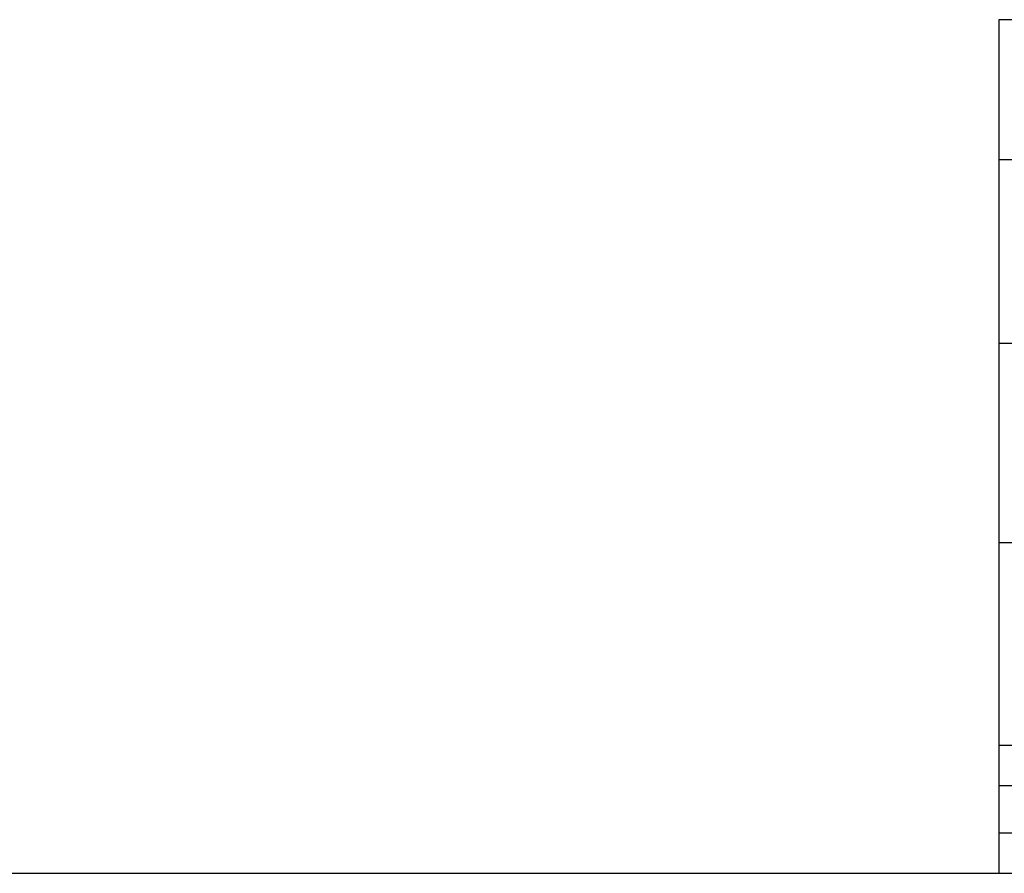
# Model space of a CAD drawing. Header units: millimetres. Extents: x 7 to 819, y 6 to 587.
# Tile 7 of 9: x 546 to 638, y 15 to 94. Entities that reach past the tile are written whole.
import ezdxf

# ---------------------------------------------------------------- set-up
doc = ezdxf.new("R2010")
doc.units = ezdxf.units.MM
doc.layers.add('10', color=7, linetype='Continuous')
doc.layers.add('Default', color=7, linetype='Continuous')

msp = doc.modelspace()

# ---------------------------------------------------------------- linework, layer by layer
at = {"layer": '10', "color": 7, "linetype": 'Continuous'}
for p, q in [((819.075, 80.794), (637.075, 80.794)), ((819.075, 63.794), (637.075, 63.794)), ((744.7, 45.294), (637.075, 45.294)), ((744.575, 45.294), (637.075, 45.294)), ((637.075, 26.544), (819.2, 26.544)), ((637.075, 22.794), (793.7, 22.794)), ((637.075, 18.419), (819.075, 18.419))]:
    msp.add_line(p, q, dxfattribs=at)
msp.add_lwpolyline([(819.075, 14.669), (819.075, 93.794), (637.075, 93.794), (637.075, 14.669), (819.075, 14.669)], dxfattribs=at)
at = {"layer": 'Default', "color": 7, "linetype": 'Continuous'}
msp.add_line((6.708, 14.67), (819.1, 14.67), dxfattribs=at)

doc.saveas('drawing.dxf')
